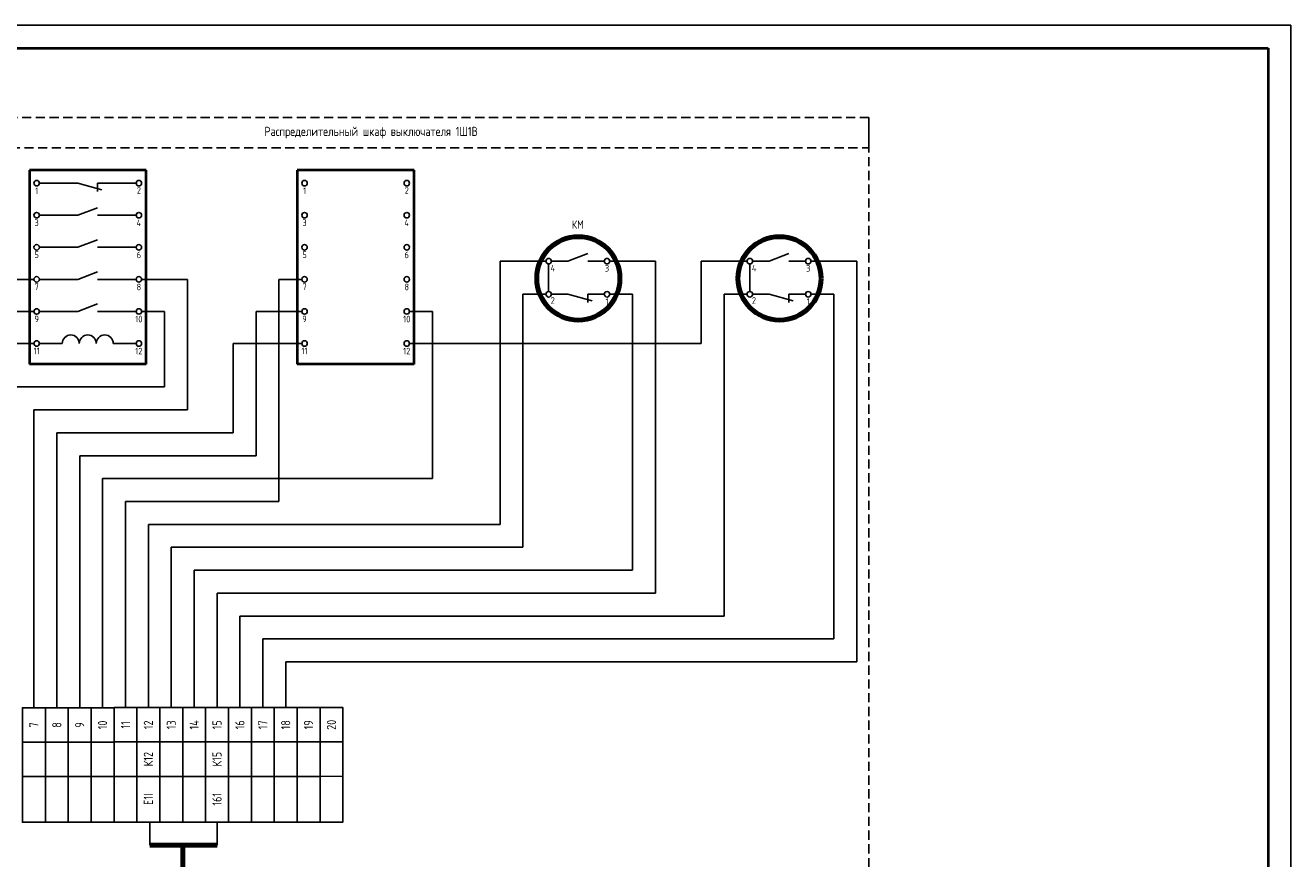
# Model space of a CAD drawing. Header units: millimetres. Extents: x 3972 to 7513, y 1417 to 2199.
# Tile 16 of 19: x 6455 to 6732, y 1894 to 2076. Entities that reach past the tile are written whole.
import ezdxf

# ---------------------------------------------------------------- set-up
doc = ezdxf.new("R2010")
doc.units = ezdxf.units.MM
doc.linetypes.add('JIS_02_2.0', pattern=[3, 2, -1])
doc.styles.add('SIMPLEX', font='GOST.ttf', dxfattribs={"height": 5})

msp = doc.modelspace()

# ---------------------------------------------------------------- linework, layer by layer
for p, q in [((6311.8, 2075.61), (6731.81, 2075.61)), ((6731.81, 1778.56), (6731.81, 2075.61)), ((6731.81, 1778.56), (6731.81, 2075.61)), ((6466.83, 2041.15), (6458.45, 2041.15)), ((6466.83, 2041.15), (6472.12, 2039.73)), ((6471.17, 2041.15), (6479.59, 2041.15)), ((6471.17, 2041.15), (6471.17, 2039.34)), ((6466.83, 2034.15), (6471.17, 2035.8)), ((6466.83, 2034.15), (6458.45, 2034.15)), ((6471.17, 2034.15), (6479.59, 2034.15)), ((6466.83, 2027.15), (6458.45, 2027.15)), ((6466.83, 2027.15), (6471.17, 2028.8)), ((6471.17, 2027.15), (6479.59, 2027.15)), ((6569.1, 2024.12), (6559.1, 2024.12)), ((6559.1, 2024.12), (6559.1, 1966.66)), ((6569.7, 2023.52), (6569.7, 2017.5)), ((6573.91, 2024.12), (6570.3, 2024.12)), ((6573.91, 2024.12), (6578.25, 2025.78)), ((6578.25, 2024.12), (6581.86, 2024.12)), ((6583.06, 2024.12), (6593.06, 2024.12)), ((6593.06, 2024.12), (6593.06, 1951.66)), ((6613.06, 2024.12), (6603.06, 2024.12)), ((6603.06, 2006.15), (6603.06, 2024.12)), ((6613.66, 2023.52), (6613.66, 2017.5)), ((6617.87, 2024.12), (6614.26, 2024.12)), ((6617.87, 2024.12), (6622.21, 2025.78)), ((6622.21, 2024.12), (6625.82, 2024.12)), ((6627.01, 2024.12), (6637.01, 2024.12)), ((6637.01, 1936.66), (6637.01, 2024.12)), ((6466.83, 2020.15), (6471.17, 2021.8)), ((6457.26, 2020.15), (6452.26, 2020.15)), ((6466.83, 2020.15), (6458.45, 2020.15)), ((6471.17, 2020.15), (6479.59, 2020.15)), ((6480.78, 2020.15), (6490.78, 2020.15)), ((6490.78, 2020.15), (6490.78, 1991.66)), ((6510.78, 1971.66), (6510.78, 2020.15)), ((6510.78, 2020.15), (6515.78, 2020.15)), ((6569.1, 2016.9), (6564.1, 2016.9)), ((6564.1, 2016.9), (6564.1, 1961.66)), ((6573.91, 2016.9), (6570.3, 2016.9)), ((6573.91, 2016.9), (6579.21, 2015.48)), ((6578.25, 2016.9), (6581.86, 2016.9)), ((6578.25, 2016.9), (6578.25, 2015.09)), ((6583.06, 2016.9), (6588.06, 2016.9)), ((6588.06, 2016.9), (6588.06, 1956.66)), ((6613.06, 2016.9), (6608.06, 2016.9)), ((6608.06, 1946.66), (6608.06, 2016.9)), ((6617.87, 2016.9), (6614.26, 2016.9)), ((6617.87, 2016.9), (6623.16, 2015.48)), ((6622.21, 2016.9), (6625.82, 2016.9)), ((6622.21, 2016.9), (6622.21, 2015.09)), ((6627.01, 2016.9), (6632.01, 2016.9)), ((6632.01, 1941.66), (6632.01, 2016.9)), ((6457.26, 2013.15), (6442.26, 2013.15)), ((6466.83, 2013.15), (6458.45, 2013.15)), ((6466.83, 2013.15), (6471.17, 2014.8)), ((6471.17, 2013.15), (6479.59, 2013.15)), ((6480.78, 2013.15), (6485.78, 2013.15)), ((6485.78, 2013.15), (6485.78, 1996.66)), ((6505.78, 1981.66), (6505.78, 2013.15)), ((6505.78, 2013.15), (6515.78, 2013.15)), ((6539.31, 2013.15), (6544.31, 2013.15)), ((6544.31, 2013.15), (6544.35, 1976.66)), ((6437.26, 2006.15), (6457.26, 2006.15)), ((6463.45, 2006.15), (6458.45, 2006.15)), ((6474.59, 2006.15), (6479.59, 2006.15)), ((6500.78, 1986.66), (6500.78, 2006.15)), ((6500.78, 2006.15), (6515.78, 2006.15)), ((6539.31, 2006.15), (6603.06, 2006.15)), ((6447.26, 1996.66), (6485.78, 1996.66)), ((6457.26, 1926.63), (6457.26, 1991.66)), ((6457.26, 1991.66), (6490.78, 1991.66)), ((6462.26, 1926.63), (6462.26, 1986.66)), ((6462.26, 1986.66), (6500.78, 1986.66)), ((6467.26, 1926.63), (6467.26, 1981.66)), ((6467.26, 1981.66), (6505.78, 1981.66)), ((6472.26, 1926.63), (6472.26, 1976.66)), ((6472.26, 1976.66), (6544.35, 1976.66)), ((6477.26, 1926.63), (6477.26, 1971.66)), ((6477.26, 1971.66), (6510.78, 1971.66)), ((6559.1, 1966.66), (6482.26, 1966.66)), ((6482.26, 1966.66), (6482.26, 1926.66)), ((6487.26, 1961.66), (6564.1, 1961.66)), ((6487.26, 1961.66), (6487.26, 1926.66)), ((6492.26, 1956.66), (6588.06, 1956.66)), ((6492.26, 1956.66), (6492.26, 1926.66)), ((6497.26, 1951.66), (6593.06, 1951.66)), ((6497.26, 1951.66), (6497.26, 1926.66)), ((6502.26, 1946.66), (6608.06, 1946.66)), ((6502.26, 1946.66), (6502.26, 1926.66)), ((6507.26, 1941.66), (6632.01, 1941.66)), ((6507.26, 1941.66), (6507.26, 1926.66)), ((6512.26, 1936.66), (6637.01, 1936.66)), ((6512.26, 1926.66), (6512.26, 1936.66)), ((6482.55, 1901.66), (6482.55, 1896.66)), ((6497.26, 1901.66), (6497.26, 1896.66))]:
    msp.add_line(p, q)
at = {"lineweight": 40}
for p, q in [((6331.8, 2070.61), (6726.89, 2070.61)), ((6726.89, 2070.61), (6726.89, 1783.61)), ((6481.78, 2043.98), (6456.26, 2043.98)), ((6456.26, 2043.98), (6456.26, 2001.66)), ((6481.78, 2001.66), (6481.78, 2043.98)), ((6540.31, 2043.98), (6514.78, 2043.98)), ((6514.78, 2043.98), (6514.78, 2001.66)), ((6540.31, 2001.66), (6540.31, 2043.98)), ((6481.78, 2001.66), (6456.26, 2001.66)), ((6540.31, 2001.66), (6514.78, 2001.66))]:
    msp.add_line(p, q, dxfattribs=at)
at = {"lineweight": 80}
for p, q in [((6497.26, 1896.66), (6482.55, 1896.66)), ((6489.76, 1896.66), (6489.76, 1855.66))]:
    msp.add_line(p, q, dxfattribs=at)
at = {"color": 32, "linetype": 'JIS_02_2.0', "true_color": 0xcd6928}
for points in [[(6639.67, 2055.47), (6422.17, 2055.47), (6422.17, 1816.83), (6639.67, 1816.83)], [(6639.67, 2055.47), (6422.17, 2055.47), (6422.17, 2048.9), (6639.67, 2048.9)]]:
    msp.add_lwpolyline(points, close=True, dxfattribs=at)
for points in [[(6459.76, 1919.13), (6459.76, 1926.63), (6454.76, 1926.63), (6454.76, 1919.13)], [(6464.76, 1919.13), (6464.76, 1926.63), (6459.76, 1926.63), (6459.76, 1919.13)], [(6469.76, 1919.13), (6469.76, 1926.63), (6464.76, 1926.63), (6464.76, 1919.13)], [(6474.76, 1919.13), (6474.76, 1926.63), (6469.76, 1926.63), (6469.76, 1919.13)], [(6479.76, 1919.16), (6479.76, 1926.66), (6474.76, 1926.66), (6474.76, 1919.16)], [(6484.76, 1919.16), (6484.76, 1926.66), (6479.76, 1926.66), (6479.76, 1919.16)], [(6489.76, 1919.16), (6489.76, 1926.66), (6484.76, 1926.66), (6484.76, 1919.16)], [(6494.76, 1919.16), (6494.76, 1926.66), (6489.76, 1926.66), (6489.76, 1919.16)], [(6499.76, 1919.16), (6499.76, 1926.66), (6494.76, 1926.66), (6494.76, 1919.16)], [(6504.76, 1919.16), (6504.76, 1926.66), (6499.76, 1926.66), (6499.76, 1919.16)], [(6509.76, 1919.16), (6509.76, 1926.66), (6504.76, 1926.66), (6504.76, 1919.16)], [(6514.76, 1919.16), (6514.76, 1926.66), (6509.76, 1926.66), (6509.76, 1919.16)], [(6519.76, 1919.16), (6519.76, 1926.66), (6514.76, 1926.66), (6514.76, 1919.16)], [(6524.76, 1919.17), (6524.76, 1926.67), (6519.76, 1926.66), (6519.76, 1919.16)], [(6459.76, 1911.63), (6459.76, 1919.13), (6454.76, 1919.13), (6454.76, 1911.63)], [(6464.76, 1911.63), (6464.76, 1919.13), (6459.76, 1919.13), (6459.76, 1911.63)], [(6469.76, 1911.63), (6469.76, 1919.13), (6464.76, 1919.13), (6464.76, 1911.63)], [(6474.76, 1911.63), (6474.76, 1919.13), (6469.76, 1919.13), (6469.76, 1911.63)], [(6479.76, 1911.66), (6479.76, 1919.16), (6474.76, 1919.16), (6474.76, 1911.66)], [(6484.76, 1911.66), (6484.76, 1919.16), (6479.76, 1919.16), (6479.76, 1911.66)], [(6484.76, 1911.66), (6484.76, 1919.16), (6479.76, 1919.16), (6479.76, 1911.66)], [(6489.76, 1911.66), (6489.76, 1919.16), (6484.76, 1919.16), (6484.76, 1911.66)], [(6494.76, 1911.66), (6494.76, 1919.16), (6489.76, 1919.16), (6489.76, 1911.66)], [(6499.76, 1911.66), (6499.76, 1919.16), (6494.76, 1919.16), (6494.76, 1911.66)], [(6499.76, 1911.66), (6499.76, 1919.16), (6494.76, 1919.16), (6494.76, 1911.66)], [(6504.76, 1911.66), (6504.76, 1919.16), (6499.76, 1919.16), (6499.76, 1911.66)], [(6509.76, 1911.66), (6509.76, 1919.16), (6504.76, 1919.16), (6504.76, 1911.66)], [(6514.76, 1911.66), (6514.76, 1919.16), (6509.76, 1919.16), (6509.76, 1911.66)], [(6514.76, 1911.66), (6514.76, 1919.16), (6509.76, 1919.16), (6509.76, 1911.66)], [(6519.76, 1911.66), (6519.76, 1919.16), (6514.76, 1919.16), (6514.76, 1911.66)], [(6524.76, 1911.67), (6524.76, 1919.17), (6519.76, 1919.16), (6519.76, 1911.66)], [(6459.76, 1911.63), (6459.76, 1901.63), (6454.76, 1901.63), (6454.76, 1911.63)], [(6464.76, 1911.63), (6464.76, 1901.63), (6459.76, 1901.63), (6459.76, 1911.63)], [(6469.76, 1911.63), (6469.76, 1901.63), (6464.76, 1901.63), (6464.76, 1911.63)], [(6474.76, 1911.63), (6474.76, 1901.63), (6469.76, 1901.63), (6469.76, 1911.63)], [(6479.76, 1911.66), (6479.76, 1901.66), (6474.76, 1901.66), (6474.76, 1911.66)], [(6484.76, 1911.66), (6484.76, 1901.66), (6479.76, 1901.66), (6479.76, 1911.66)], [(6484.76, 1911.66), (6484.76, 1901.66), (6479.76, 1901.66), (6479.76, 1911.66)], [(6489.76, 1911.66), (6489.76, 1901.66), (6484.76, 1901.66), (6484.76, 1911.66)], [(6494.76, 1911.66), (6494.76, 1901.66), (6489.76, 1901.66), (6489.76, 1911.66)], [(6499.76, 1911.66), (6499.76, 1901.66), (6494.76, 1901.66), (6494.76, 1911.66)], [(6499.76, 1911.66), (6499.76, 1901.66), (6494.76, 1901.66), (6494.76, 1911.66)], [(6504.76, 1911.66), (6504.76, 1901.66), (6499.76, 1901.66), (6499.76, 1911.66)], [(6509.76, 1911.66), (6509.76, 1901.66), (6504.76, 1901.66), (6504.76, 1911.66)], [(6514.76, 1911.66), (6514.76, 1901.66), (6509.76, 1901.66), (6509.76, 1911.66)], [(6514.76, 1911.66), (6514.76, 1901.66), (6509.76, 1901.66), (6509.76, 1911.66)], [(6519.76, 1911.66), (6519.76, 1901.66), (6514.76, 1901.66), (6514.76, 1911.66)], [(6524.76, 1911.67), (6524.76, 1901.67), (6519.76, 1901.66), (6519.76, 1911.66)]]:
    msp.add_lwpolyline(points, close=True)
for centre in [(6457.86, 2041.15), (6480.19, 2041.15), (6516.38, 2041.15), (6538.71, 2041.15), (6457.86, 2034.15), (6480.19, 2034.15), (6516.38, 2034.15), (6538.71, 2034.15), (6457.86, 2027.15), (6480.19, 2027.15), (6516.38, 2027.15), (6538.71, 2027.15), (6569.7, 2024.12), (6582.46, 2024.12), (6613.66, 2024.12), (6626.41, 2024.12), (6457.86, 2020.15), (6480.19, 2020.15), (6516.38, 2020.15), (6538.71, 2020.15), (6569.7, 2016.9), (6582.46, 2016.9), (6613.66, 2016.9), (6626.41, 2016.9), (6457.86, 2013.15), (6480.19, 2013.15), (6516.38, 2013.15), (6538.71, 2013.15), (6457.86, 2006.15), (6480.19, 2006.15), (6516.38, 2006.15), (6538.71, 2006.15)]:
    msp.add_circle(centre, 0.599)
at = {"lineweight": 80}
for centre in [(6576.19, 2020.37), (6620.15, 2020.37)]:
    msp.add_circle(centre, 9.09, dxfattribs=at)
for centre in [(6465.31, 2006.15), (6469.02, 2006.15), (6472.73, 2006.15)]:
    msp.add_arc(centre, 1.86, 0, 180)

# ---------------------------------------------------------------- texts
at = {"attachment_point": 5, "style": 'SIMPLEX'}
for s, insert, char_height, width in [('Распределительный шкаф выключателя 1Ш1В', (6530.92, 2052.18), 2, 217.5009), ('КМ', (6576.08, 2032.1), 1.805, 4.3392)]:
    msp.add_mtext(s, dxfattribs=dict(at, insert=insert, char_height=char_height, width=width))
at = {"color": 7, "width": 2.0728, "attachment_point": 5, "style": 'SIMPLEX'}
for s, insert, char_height in [('1', (6457.86, 2039.48), 1.44), ('2', (6480.19, 2039.56), 1.44), ('1', (6516.38, 2039.48), 1.44), ('2', (6538.71, 2039.56), 1.44), ('3', (6457.86, 2032.53), 1.44), ('4', (6480.19, 2032.49), 1.44), ('3', (6516.38, 2032.53), 1.44), ('4', (6538.71, 2032.49), 1.44), ('5', (6457.86, 2025.53), 1.44), ('6', (6480.19, 2025.49), 1.44), ('5', (6516.38, 2025.53), 1.44), ('6', (6538.71, 2025.49), 1.44), ('4', (6570.64, 2022.59), 1.44), ('3', (6582.46, 2022.57), 1.44), ('4', (6614.6, 2022.59), 1.44), ('3', (6626.41, 2022.57), 1.44), ('7', (6457.86, 2018.53), 1.44), ('8', (6480.19, 2018.49), 1.44), ('7', (6516.38, 2018.53), 1.44), ('8', (6538.71, 2018.49), 1.44), ('2', (6570.6, 2015.54), 1.44), ('1', (6582.46, 2015.31), 1.44), ('2', (6614.56, 2015.54), 1.44), ('1', (6626.41, 2015.31), 1.44), ('9', (6457.86, 2011.53), 1.44), ('10', (6480.19, 2011.49), 1.444), ('9', (6516.38, 2011.53), 1.44), ('10', (6538.71, 2011.49), 1.444), ('11', (6457.86, 2004.53), 1.444), ('12', (6480.19, 2004.49), 1.444), ('11', (6516.38, 2004.53), 1.444), ('12', (6538.71, 2004.49), 1.444)]:
    msp.add_mtext(s, dxfattribs=dict(at, insert=insert, char_height=char_height))
at = {"char_height": 2, "attachment_point": 5, "rotation": 90.011, "style": 'SIMPLEX'}
for s, insert, width in [('10', (6472.26, 1922.88), 7.5), ('11', (6477.26, 1922.91), 7.5), ('12', (6482.26, 1922.91), 7.5), ('13', (6487.26, 1922.91), 7.5), ('14', (6492.26, 1922.91), 7.5), ('15', (6497.26, 1922.91), 7.5), ('16', (6502.26, 1922.91), 7.5), ('17', (6507.26, 1922.91), 7.5), ('18', (6512.26, 1922.91), 7.5), ('19', (6517.26, 1922.91), 7.5), ('20', (6522.26, 1922.91), 7.5), ('7', (6457.26, 1922.88), 7.5), ('8', (6462.26, 1922.88), 7.5), ('9', (6467.26, 1922.88), 7.5), ('К12', (6482.26, 1915.41), 7.5), ('К15', (6497.26, 1915.41), 7.5), ('E1I', (6482.26, 1906.66), 10), ('161', (6497.26, 1906.66), 10)]:
    msp.add_mtext(s, dxfattribs=dict(at, insert=insert, width=width))

doc.saveas('drawing.dxf')
